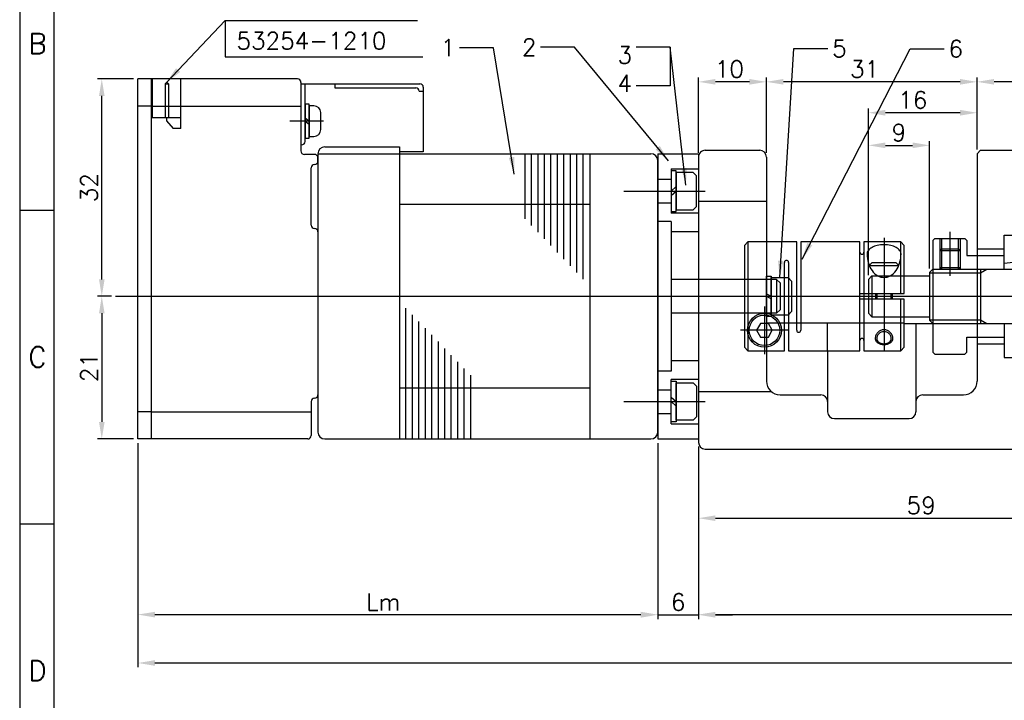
# Model space of a CAD drawing. Extents: x -109 to 595, y -21 to 266.
# Tile 2 of 6: x -109 to 36, y 96 to 196. Entities that reach past the tile are written whole.
import ezdxf
from ezdxf.enums import TextEntityAlignment as Align
from ezdxf.lldxf.tags import DXFTag

# ---------------------------------------------------------------- set-up
doc = ezdxf.new("R2010")
doc.units = 0
doc.header["$MEASUREMENT"] = 0
for name, color, linetype in [('Center', 1, 'CENTER'), ('Dims', 6, 'Continuous'), ('Object', 7, 'Continuous')]:
    doc.layers.add(name, color=color, linetype=linetype)
doc.styles.get("Standard").update_dxf_attribs({"font": 'simplex.shx', "bigfont": 'BIGFONT.shx'})
tags = doc.linetypes.add('CENTER', pattern=[17.5, 13, -1.5, 1.5, -1.5]).pattern_tags.tags
tags[10:11] = [DXFTag(74, 4), DXFTag(75, 0), DXFTag(340, '0'), DXFTag(46, 1.0), DXFTag(50, 0.0), DXFTag(44, 0.0), DXFTag(45, 0.0)]
tags[8:9] = [DXFTag(74, 4), DXFTag(75, 0), DXFTag(340, '0'), DXFTag(46, 1.0), DXFTag(50, 0.0), DXFTag(44, 0.0), DXFTag(45, 0.0)]
tags[6:7] = [DXFTag(74, 4), DXFTag(75, 0), DXFTag(340, '0'), DXFTag(46, 1.0), DXFTag(50, 0.0), DXFTag(44, 0.0), DXFTag(45, 0.0)]
tags[4:5] = [DXFTag(74, 4), DXFTag(75, 0), DXFTag(340, '0'), DXFTag(46, 1.0), DXFTag(50, 0.0), DXFTag(44, 0.0), DXFTag(45, 0.0)]
tags = doc.linetypes.add('DASHED', pattern=[3.5, 2, -1.5]).pattern_tags.tags
tags[6:7] = [DXFTag(74, 4), DXFTag(75, 0), DXFTag(340, '0'), DXFTag(46, 1.0), DXFTag(50, 0.0), DXFTag(44, 0.0), DXFTag(45, 0.0)]
tags[4:5] = [DXFTag(74, 4), DXFTag(75, 0), DXFTag(340, '0'), DXFTag(46, 1.0), DXFTag(50, 0.0), DXFTag(44, 0.0), DXFTag(45, 0.0)]
tags = doc.linetypes.add('HIDDEN', pattern=[9.525, 6.35, -3.175]).pattern_tags.tags
tags[6:7] = [DXFTag(74, 4), DXFTag(75, 0), DXFTag(340, '0'), DXFTag(46, 1.0), DXFTag(50, 0.0), DXFTag(44, 0.0), DXFTag(45, 0.0)]
tags[4:5] = [DXFTag(74, 4), DXFTag(75, 0), DXFTag(340, '0'), DXFTag(46, 1.0), DXFTag(50, 0.0), DXFTag(44, 0.0), DXFTag(45, 0.0)]
doc.dimstyles.get("Standard").update_dxf_attribs({"dimtxt": 2.5, "dimasz": 2.5, "dimexe": 0.625, "dimexo": 0.625, "dimtad": 1, "dimdec": 3, "dimdsep": 46, "dimtxsty": 'Standard', "dimcen": 2.5, "dimazin": 2, "dimtfac": 1, "dimtdec": 3, "dimtmove": 0, "dimatfit": 3, "dimfxl": 1, "dimtolj": 1, "dimtzin": 0, "dimarcsym": 0})

# ---------------------------------------------------------------- blocks, each defined once
blk = doc.blocks.new('*D25')
at = {"layer": 'Defpoints', "color": 0}
for p in [(-91.28, 134.68), (-14.78, 134.67), (-14.78, 108.82)]:
    blk.add_point(p, dxfattribs=at)
at = {"layer": 'Dims', "color": 0, "lineweight": -2}
for p, q in [((-91.28, 134.05), (-91.28, 108.19)), ((-14.78, 134.04), (-14.78, 108.19)), ((-88.78, 108.82), (-17.28, 108.82))]:
    blk.add_line(p, q, dxfattribs=at)
at = {"layer": 'Dims', "color": 0}
for points in [[(-88.78, 109.23), (-88.78, 108.4), (-91.28, 108.82)], [(-17.28, 109.23), (-17.28, 108.4), (-14.78, 108.82)]]:
    blk.add_solid(points, dxfattribs=at)
at = {"layer": 'Dims', "color": 0, "insert": (-55.16, 110.69), "char_height": 2.5, "attachment_point": 5}
blk.add_mtext('\\A1;Lm', dxfattribs=at)
blk = doc.blocks.new('*D26')
at = {"layer": 'Defpoints', "color": 0}
for p in [(-14.78, 134.67), (-8.78, 134.18), (-8.78, 108.79)]:
    blk.add_point(p, dxfattribs=at)
at = {"layer": 'Dims', "color": 0, "lineweight": -2}
for p, q in [((-14.78, 134.04), (-14.78, 108.16)), ((-8.78, 133.55), (-8.78, 108.16)), ((-17.28, 108.79), (-19.78, 108.79)), ((-14.78, 108.79), (-8.78, 108.79)), ((-6.28, 108.79), (-3.78, 108.79))]:
    blk.add_line(p, q, dxfattribs=at)
at = {"layer": 'Dims', "color": 0}
for points in [[(-17.28, 109.21), (-17.28, 108.37), (-14.78, 108.79)], [(-6.28, 109.21), (-6.28, 108.37), (-8.78, 108.79)]]:
    blk.add_solid(points, dxfattribs=at)
at = {"layer": 'Dims', "color": 0, "insert": (-11.78, 110.66), "char_height": 2.5, "attachment_point": 5}
blk.add_mtext('\\A1;6', dxfattribs=at)
blk = doc.blocks.new('*D27')
at = {"layer": 'Defpoints', "color": 0}
for p in [(-8.78, 134.18), (50.22, 132.68), (50.22, 123.01)]:
    blk.add_point(p, dxfattribs=at)
at = {"layer": 'Dims', "color": 0, "lineweight": -2}
for p, q in [((-8.78, 133.55), (-8.78, 122.39)), ((50.22, 132.05), (50.22, 122.39)), ((-6.28, 123.01), (47.72, 123.01))]:
    blk.add_line(p, q, dxfattribs=at)
at = {"layer": 'Dims', "color": 0}
for points in [[(-6.28, 123.43), (-6.28, 122.6), (-8.78, 123.01)], [(47.72, 123.43), (47.72, 122.6), (50.22, 123.01)]]:
    blk.add_solid(points, dxfattribs=at)
at = {"layer": 'Dims', "color": 0, "insert": (23.99, 124.89), "char_height": 2.5, "attachment_point": 5}
blk.add_mtext('\\A1;59', dxfattribs=at)
blk = doc.blocks.new('*D35')
at = {"layer": 'Defpoints', "color": 0}
for p in [(288.84, 135.68), (-8.78, 134.18), (288.84, 108.82)]:
    blk.add_point(p, dxfattribs=at)
at = {"layer": 'Dims', "color": 0, "lineweight": -2}
for p, q in [((288.84, 135.05), (288.84, 108.19)), ((-8.78, 133.55), (-8.78, 108.19)), ((-6.28, 108.82), (286.34, 108.82))]:
    blk.add_line(p, q, dxfattribs=at)
at = {"layer": 'Dims', "color": 0}
for points in [[(-6.28, 109.23), (-6.28, 108.4), (-8.78, 108.82)], [(286.34, 109.23), (286.34, 108.4), (288.84, 108.82)]]:
    blk.add_solid(points, dxfattribs=at)
at = {"layer": 'Dims', "color": 0, "insert": (134.82, 111.56), "char_height": 2.5, "attachment_point": 5}
blk.add_mtext('\\A1;L2', dxfattribs=at)
blk = doc.blocks.new('*D36')
at = {"layer": 'Defpoints', "color": 0}
for p in [(288.84, 135.68), (-91.28, 134.68), (-91.28, 101.69)]:
    blk.add_point(p, dxfattribs=at)
at = {"layer": 'Dims', "color": 0, "lineweight": -2}
for p, q in [((288.84, 135.05), (288.84, 101.07)), ((-91.28, 134.05), (-91.28, 101.07)), ((286.34, 101.69), (-88.78, 101.69))]:
    blk.add_line(p, q, dxfattribs=at)
at = {"layer": 'Dims', "color": 0}
for points in [[(-88.78, 102.11), (-88.78, 101.28), (-91.28, 101.69)], [(286.34, 102.11), (286.34, 101.28), (288.84, 101.69)]]:
    blk.add_solid(points, dxfattribs=at)
at = {"layer": 'Dims', "color": 0, "insert": (127.4, 104.78), "char_height": 2.5, "attachment_point": 5}
blk.add_mtext('\\A1;TOTAL  L', dxfattribs=at)
blk = doc.blocks.new('ƒJƒbƒvƒŠƒ“ƒOƒ³16L23.5')
at = {"layer": 'Center', "color": 1, "linetype": 'CENTER'}
for p, q in [((8.8, 8.599342), (8.8, -8.092954)), ((-8.8, -1.5), (-8.8, -8.5)), ((-5.3, -5), (-12.3, -5))]:
    blk.add_line(p, q, dxfattribs=at)
at = {"layer": 'Center'}
blk.add_line((-12.5, 0), (12.5, 0), dxfattribs=at)
at = {"layer": 'Dims'}
for p, q in [((7.775, -0.4), (7.775, 0.4)), ((9.825, 0.4), (9.825, -0.4))]:
    blk.add_line(p, q, dxfattribs=at)
for points in [[(8.8, -4.930517, 0.099484), (8.303199, -5.030352, 0.098897), (7.880761, -5.315519, 0.098078), (7.599174, -5.74128, 0.097507), (7.5, -6.244998, 0.097507)], [(10.1, -6.244998, 0.097507), (10.000825, -5.74128, 0.098078), (9.719238, -5.315519, 0.098897), (9.2968, -5.030352, 0.099484), (8.8, -4.930517, 0.099484)], [(7.5, -6.244998, 0.142396), (7.58821, -6.548453, 0.107169), (7.880761, -6.844593, 0.078685), (8.281962, -7.024205, 0.066066), (8.8, -7.092954, 0.066066)], [(8.8, -7.092954, 0.066066), (9.318037, -7.024205, 0.078685), (9.719238, -6.844593, 0.107169), (10.011789, -6.548453, 0.142396), (10.1, -6.244998, 0.142396)]]:
    blk.add_lwpolyline(points, format="xyb", dxfattribs=at)
at = {"layer": 'Object'}
for p, q in [((-11.25, 8), (-11.75, 7.5)), ((-11.75, 7.5), (-11.75, -7.5)), ((-11.5, 7.75), (-11.4999, 7.75)), ((-11.375, 7.875), (-11.375, 7.8751)), ((-11.25, 8), (-11.25, -8)), ((-4.05, 8), (-11.25, 8)), ((-4.05, -5), (-4.05, 8)), ((-3.45, 8), (-3.45, -5)), ((5.25, 8), (-3.45, 8)), ((5.25, -8), (5.25, 8)), ((5.85, 8), (5.85, -8)), ((11.25, 8), (5.85, 8)), ((11.25, 0.4), (11.25, 8)), ((11.75, 7.5), (11.25, 8)), ((11.75, 0.4), (11.75, 7.5)), ((-5.85, -8), (-5.85, 5)), ((-5.25, 5), (-5.25, -8)), ((6.610861, 4.560862), (7.05, 5)), ((10.963945, 4.5), (6.636054, 4.5)), ((7.05, 5), (10.55, 5)), ((10.989138, 4.560862), (10.55, 5)), ((5.25, 0.4), (11.75, 0.4)), ((7.55, 0.4), (7.55, -0.4)), ((10.05, -0.4), (10.05, 0.4)), ((11.75, -0.4), (5.25, -0.4)), ((11.25, -8), (11.25, -0.4)), ((11.75, -7.5), (11.75, -0.4)), ((-11.75, -7.5), (-11.25, -8)), ((-11.25, -8), (-5.85, -8)), ((-5.25, -8), (5.25, -8)), ((5.85, -8), (11.25, -8)), ((11.25, -8), (11.75, -7.5))]:
    blk.add_line(p, q, dxfattribs=at)
for points in [[(8.8, 7.599342, 0.055241), (7.792758, 7.48772, 0.069044), (7.032233, 7.202664, 0.105776), (6.458033, 6.711865, 0.16466), (6.3, 6.244998, 0.16466)], [(11.3, 6.244998, 0.16466), (11.141967, 6.711865, 0.105776), (10.567767, 7.202664, 0.069044), (9.807241, 7.48772, 0.055241), (8.8, 7.599342, 0.055241)], [(6.3, 6.244998, 0.072807), (6.500383, 4.876159, 0.083903), (7.032233, 3.79762, 0.106545), (7.888594, 3.026665, 0.130909), (8.8, 2.783882, 0.130909)], [(8.8, 2.783882, 0.130909), (9.711405, 3.026665, 0.106545), (10.567767, 3.79762, 0.083903), (11.099616, 4.876159, 0.072807), (11.3, 6.244998, 0.072807)], [(8.8, -5.205225, 0.095554), (8.386944, -5.284891, 0.097226), (8.03986, -5.509768, 0.099687), (7.806272, -5.84877, 0.101501), (7.725, -6.244998, 0.101501)], [(9.875, -6.244998, 0.101501), (9.793727, -5.84877, 0.099687), (9.560139, -5.509768, 0.097226), (9.213055, -5.284891, 0.095554), (8.8, -5.205225, 0.095554)], [(7.725, -6.244998, 0.13842), (7.798805, -6.506487, 0.107067), (8.03986, -6.758335, 0.080477), (8.372667, -6.912324, 0.068295), (8.8, -6.970966, 0.068295)], [(8.8, -6.970966, 0.068295), (9.227332, -6.912324, 0.080477), (9.560139, -6.758335, 0.107067), (9.801195, -6.506487, 0.13842), (9.875, -6.244998, 0.13842)]]:
    blk.add_lwpolyline(points, format="xyb", dxfattribs=at)
blk.add_lwpolyline([(-9.377351, -4), (-9.954701, -5), (-9.377351, -6), (-8.22265, -6), (-7.6453, -5), (-8.22265, -4)], close=True, dxfattribs=at)
for radius in [2.5, 2.25]:
    blk.add_circle((-8.8, -5), radius, dxfattribs=at)
for centre, start, end in [((5.55, 6.5), 180, 0), ((-5.55, 5), 0, 180), ((-3.75, -5), 180, 0), ((5.55, -6.5), 0, 180)]:
    blk.add_arc(centre, 0.3, start, end, dxfattribs=at)
blk = doc.blocks.new('*D39')
at = {"layer": 'Defpoints', "color": 0}
for p in [(32.22, 187.26), (32.22, 176.68), (50.22, 176.68)]:
    blk.add_point(p, dxfattribs=at)
at = {"layer": 'Dims', "color": 0, "lineweight": -2}
for p, q in [((32.22, 177.3), (32.22, 187.89)), ((47.72, 187.26), (34.72, 187.26)), ((50.22, 177.3), (50.22, 187.89))]:
    blk.add_line(p, q, dxfattribs=at)
at = {"layer": 'Dims', "color": 0}
for points in [[(34.72, 187.68), (34.72, 186.85), (32.22, 187.26)], [(47.72, 187.68), (47.72, 186.85), (50.22, 187.26)]]:
    blk.add_solid(points, dxfattribs=at)
at = {"layer": 'Dims', "color": 0, "insert": (42.21, 189.14), "char_height": 2.5, "attachment_point": 5}
blk.add_mtext('\\A1;18', dxfattribs=at)
blk = doc.blocks.new('*D40')
at = {"layer": 'Defpoints', "color": 0}
for p in [(1.22, 187.26), (1.22, 176.19), (32.22, 176.68)]:
    blk.add_point(p, dxfattribs=at)
at = {"layer": 'Dims', "color": 0, "lineweight": -2}
for p, q in [((1.22, 176.82), (1.22, 187.89)), ((29.72, 187.26), (3.72, 187.26)), ((32.22, 177.3), (32.22, 187.89))]:
    blk.add_line(p, q, dxfattribs=at)
at = {"layer": 'Dims', "color": 0}
for points in [[(3.72, 187.68), (3.72, 186.85), (1.22, 187.26)], [(29.72, 187.68), (29.72, 186.85), (32.22, 187.26)]]:
    blk.add_solid(points, dxfattribs=at)
at = {"layer": 'Dims', "color": 0, "insert": (15.67, 189.14), "char_height": 2.5, "attachment_point": 5}
blk.add_mtext('\\A1;31', dxfattribs=at)
blk = doc.blocks.new('*D41')
at = {"layer": 'Defpoints', "color": 0}
for p in [(-8.78, 187.26), (-8.78, 176.19), (1.22, 176.19)]:
    blk.add_point(p, dxfattribs=at)
at = {"layer": 'Dims', "color": 0, "lineweight": -2}
for p, q in [((-8.78, 176.82), (-8.78, 187.89)), ((-1.28, 187.26), (-6.28, 187.26)), ((1.22, 176.82), (1.22, 187.89))]:
    blk.add_line(p, q, dxfattribs=at)
at = {"layer": 'Dims', "color": 0}
for points in [[(-6.28, 187.68), (-6.28, 186.85), (-8.78, 187.26)], [(-1.28, 187.68), (-1.28, 186.85), (1.22, 187.26)]]:
    blk.add_solid(points, dxfattribs=at)
at = {"layer": 'Dims', "color": 0, "insert": (-4.23, 189.14), "char_height": 2.5, "attachment_point": 5}
blk.add_mtext('\\A1;10', dxfattribs=at)
blk = doc.blocks.new('*D42')
at = {"layer": 'Defpoints', "color": 0}
for p in [(16.22, 182.71), (32.22, 176.68), (16.22, 158.18)]:
    blk.add_point(p, dxfattribs=at)
at = {"layer": 'Dims', "color": 0, "lineweight": -2}
for p, q in [((16.22, 158.8), (16.22, 183.34)), ((29.72, 182.71), (18.72, 182.71)), ((32.22, 177.3), (32.22, 183.34))]:
    blk.add_line(p, q, dxfattribs=at)
at = {"layer": 'Dims', "color": 0}
for points in [[(18.72, 183.13), (18.72, 182.29), (16.22, 182.71)], [(29.72, 183.13), (29.72, 182.29), (32.22, 182.71)]]:
    blk.add_solid(points, dxfattribs=at)
at = {"layer": 'Dims', "color": 0, "insert": (22.76, 184.59), "char_height": 2.5, "attachment_point": 5}
blk.add_mtext('\\A1;16', dxfattribs=at)
blk = doc.blocks.new('*D43')
at = {"layer": 'Defpoints', "color": 0}
for p in [(25.22, 177.91), (16.22, 158.18), (25.22, 159.14)]:
    blk.add_point(p, dxfattribs=at)
at = {"layer": 'Dims', "color": 0, "lineweight": -2}
for p, q in [((16.22, 158.8), (16.22, 178.53)), ((25.22, 159.76), (25.22, 178.53)), ((18.72, 177.91), (22.72, 177.91))]:
    blk.add_line(p, q, dxfattribs=at)
at = {"layer": 'Dims', "color": 0}
for points in [[(18.72, 178.33), (18.72, 177.49), (16.22, 177.91)], [(22.72, 178.33), (22.72, 177.49), (25.22, 177.91)]]:
    blk.add_solid(points, dxfattribs=at)
at = {"layer": 'Dims', "color": 0, "insert": (20.72, 179.78), "char_height": 2.5, "attachment_point": 5}
blk.add_mtext('\\A1;9', dxfattribs=at)
blk = doc.blocks.new('*D44')
at = {"layer": 'Defpoints', "color": 0}
for p in [(-94.56, 155.68), (-96.59, 134.68), (-91.28, 134.68)]:
    blk.add_point(p, dxfattribs=at)
at = {"layer": 'Dims', "color": 0, "lineweight": -2}
for p, q in [((-95.18, 155.68), (-97.21, 155.68)), ((-96.59, 153.18), (-96.59, 137.18)), ((-91.9, 134.68), (-97.21, 134.68))]:
    blk.add_line(p, q, dxfattribs=at)
at = {"layer": 'Dims', "color": 0}
for points in [[(-97, 153.18), (-96.17, 153.18), (-96.59, 155.68)], [(-97, 137.18), (-96.17, 137.18), (-96.59, 134.68)]]:
    blk.add_solid(points, dxfattribs=at)
at = {"layer": 'Dims', "color": 0, "insert": (-98.46, 145.18), "char_height": 2.5, "attachment_point": 5, "rotation": 90}
blk.add_mtext('\\A1;21', dxfattribs=at)
blk = doc.blocks.new('*D45')
at = {"layer": 'Defpoints', "color": 0}
for p in [(-96.59, 187.68), (-91.28, 187.68), (-94.56, 155.68)]:
    blk.add_point(p, dxfattribs=at)
at = {"layer": 'Dims', "color": 0, "lineweight": -2}
for p, q in [((-91.9, 187.68), (-97.21, 187.68)), ((-96.59, 158.18), (-96.59, 185.18)), ((-95.18, 155.68), (-97.21, 155.68))]:
    blk.add_line(p, q, dxfattribs=at)
at = {"layer": 'Dims', "color": 0}
for points in [[(-97, 185.18), (-96.17, 185.18), (-96.59, 187.68)], [(-97, 158.18), (-96.17, 158.18), (-96.59, 155.68)]]:
    blk.add_solid(points, dxfattribs=at)
at = {"layer": 'Dims', "color": 0, "insert": (-98.46, 171.68), "char_height": 2.5, "attachment_point": 5, "rotation": 90}
blk.add_mtext('\\A1;32', dxfattribs=at)

msp = doc.modelspace()

# ---------------------------------------------------------------- hatches: boundary and pattern name
at = {"layer": 'Object'}
h = msp.add_hatch(dxfattribs=at)
h.set_pattern_fill('ANSI31', color=256, scale=0.3, angle=225, style=0)
h.set_pattern_definition([(270, (207.6326, 25.2431), (-0.9525, -2e-16), [])])
h.paths.add_polyline_path([(-24.9111, 167.1789), (-34.4059, 167.1789), (-34.8433, 167.6304), (-34.8433, 176.6789), (-24.9111, 176.6789)])
h.paths.add_polyline_path([(-24.9111, 157.3789), (-34.4059, 167.1789), (-24.9111, 167.1789)])
h = msp.add_hatch(dxfattribs=at)
h.set_pattern_fill('ANSI31', color=256, scale=0.3, angle=45, style=0)
h.set_pattern_definition([(90, (233.9251, 39.2431), (0.9525, 2e-16), [])])
h.paths.add_polyline_path([(-51.8806, 144.1789), (-42.3859, 144.1789), (-41.9484, 143.7274), (-41.9484, 134.6789), (-51.8806, 134.6789)])
h.paths.add_polyline_path([(-51.8806, 153.9789), (-42.3859, 144.1789), (-51.8806, 144.1789)])

# ---------------------------------------------------------------- linework, layer by layer
at = {"linetype": 'DASHED'}
for p, q in [((26.7219, 164.1774), (26.7219, 162.4074)), ((29.7219, 164.1774), (29.7219, 162.4074)), ((26.9929, 162.6774), (26.9929, 159.6774)), ((29.4519, 162.6774), (29.4519, 159.6774)), ((21.4725, 151.7289), (1.2226, 151.7289)), ((10.2226, 147.6789), (10.2226, 151.7289))]:
    msp.add_line(p, q, dxfattribs=at)
for points in [[(1.2226, 158.6289), (1.9226, 158.6289), (1.9226, 152.7289), (1.2226, 152.7289)], [(1.9226, 158.4289), (4.4226, 158.4289), (4.9226, 157.9289), (4.9226, 153.4289), (4.4226, 152.9289), (1.9226, 152.9289)]]:
    msp.add_lwpolyline(points, close=True, dxfattribs=at)
at = {"layer": 'Center'}
for p, q in [((-63.9453, 181.4789), (-68.9333, 181.4789)), ((-19.7774, 171.1789), (-7.7774, 171.1789)), ((28.2219, 165.1593), (28.2219, 158.6735)), ((-94.5577, 155.6789), (292.5077, 155.6789)), ((-19.7774, 140.1789), (-7.7774, 140.1789))]:
    msp.add_line(p, q, dxfattribs=at)
at = {"layer": 'Dims'}
for p, q in [((-78.4497, 196.2743), (-78.4497, 190.9555)), ((-87.2774, 186.9789), (-87.0774, 187.1789)), ((-87.2774, 186.9789), (-86.7774, 186.9789)), ((-86.9774, 187.1789), (-87.0774, 187.1789)), ((-86.7774, 186.9789), (-86.9774, 187.1789))]:
    msp.add_line(p, q, dxfattribs=at)
at = {"layer": 'Dims', "ltscale": 0.5}
msp.add_line((-78.4497, 190.9555), (-49.3225, 190.9555), dxfattribs=at)
at = {"layer": 'Dims', "linetype": 'HIDDEN', "ltscale": 0.2}
for p, q in [((-89.1774, 187.6789), (-89.1774, 182.0289)), ((-84.9774, 187.6789), (-89.1774, 187.6789)), ((-87.2774, 186.9789), (-87.2774, 182.0289)), ((-86.7774, 186.9789), (-86.7774, 182.0289)), ((-84.9774, 180.3789), (-84.9774, 187.6789)), ((-89.1774, 182.0289), (-84.9774, 182.0289)), ((-87.0774, 182.0289), (-87.0774, 181.5289)), ((-87.0774, 181.5289), (-86.0774, 180.3789)), ((-84.9774, 180.3789), (-86.0774, 180.3789))]:
    msp.add_line(p, q, dxfattribs=at)
at = {"layer": 'Dims'}
msp.add_lwpolyline([(-108.6695, -21.3495), (301.3305, -21.3495), (301.3305, 265.6505), (-108.6695, 265.6505)], close=True, dxfattribs=at)
at = {"layer": 'Object'}
for p, q in [((-12.9317, 192.3546), (-12.9317, 186.6754)), ((-89.2774, 187.6789), (-91.2774, 187.6789)), ((-67.2774, 187.1789), (-67.2774, 177.0789)), ((-67.2774, 186.9789), (-67.2774, 177.9789)), ((-67.2774, 186.9789), (-49.7774, 186.9789)), ((-66.6774, 178.4789), (-66.6774, 186.9789)), ((-62.2774, 186.9789), (-62.2774, 186.3789)), ((-49.8774, 185.8789), (-49.2774, 185.8789)), ((-49.2774, 186.4789), (-49.2774, 176.9789)), ((-12.9317, 186.6754), (-17.9317, 186.6754)), ((-89.2774, 183.6789), (-91.2774, 183.6789)), ((-66.6774, 181.9449), (-66.0774, 181.4789)), ((-66.6774, 181.4789), (-66.0774, 181.0129)), ((-67.1774, 177.9789), (-67.2774, 177.9789)), ((-49.2774, 176.9789), (-52.7774, 176.9789)), ((-7.7774, 177.1789), (0.2226, 177.1789)), ((32.7224, 177.1774), (32.2224, 176.6775)), ((32.7226, 177.1774), (49.7226, 177.1774)), ((-14.7774, 176.6789), (-14.7774, 134.6789)), ((-14.7774, 176.6789), (-8.7774, 176.6789)), ((-8.7774, 176.6789), (-8.7774, 134.1789)), ((-8.7774, 176.1789), (-8.7774, 134.1789)), ((1.2226, 176.1789), (1.2226, 143.1789)), ((32.2226, 176.6774), (32.2226, 143.1789)), ((-12.7774, 174.4289), (-12.7774, 167.9289)), ((-12.7774, 174.4289), (-8.7774, 174.4289)), ((-14.7774, 172.9289), (-12.7774, 172.9289)), ((-12.7774, 171.1789), (-12.0774, 171.8282)), ((-12.7774, 170.5296), (-12.0774, 171.1789)), ((-8.7774, 169.6789), (1.2226, 169.6789)), ((-103.6695, 168.3172), (-108.6695, 168.3172)), ((-14.7774, 169.4289), (-12.7774, 169.4289)), ((-8.7774, 167.9289), (-12.7774, 167.9289)), ((-64.7774, 165.1789), (-64.7774, 141.1789)), ((26.0222, 164.1781), (25.7222, 163.8781)), ((25.7224, 163.8786), (25.7224, 151.6789)), ((25.7224, 163.8786), (25.7224, 151.6789)), ((26.0222, 164.1774), (30.4218, 164.1774)), ((26.0222, 164.1774), (30.4218, 164.1774)), ((26.9929, 164.1774), (26.9929, 162.6774)), ((29.4519, 164.1774), (29.4519, 162.6774)), ((30.4219, 164.178), (30.722, 163.878)), ((30.7219, 163.8776), (30.7219, 161.6789)), ((36.2226, 164.6774), (50.2226, 164.6774)), ((36.2226, 159.6774), (36.2226, 164.6774)), ((26.7219, 162.4074), (29.7219, 162.4074)), ((26.7219, 162.4074), (26.7219, 159.9479)), ((26.7219, 162.4074), (29.7219, 162.4074)), ((26.7238, 162.4085), (26.9945, 162.6792)), ((26.7238, 162.4085), (26.9945, 162.6792)), ((26.9924, 162.6774), (29.4519, 162.6774)), ((26.9924, 162.6774), (29.4519, 162.6774)), ((29.7238, 162.4089), (29.4535, 162.6792)), ((29.7238, 162.4089), (29.4535, 162.6792)), ((29.7219, 162.4074), (29.7219, 159.9479)), ((32.2226, 162.6774), (36.2226, 162.6774)), ((30.7219, 161.6789), (32.2226, 161.6789)), ((32.2226, 161.6774), (36.2226, 161.6774)), ((36.2224, 160.5774), (39.3426, 160.8937)), ((25.2221, 159.1789), (25.7224, 159.6792)), ((25.7224, 159.6803), (32.2226, 159.6803)), ((26.7219, 159.9479), (29.7219, 159.9479)), ((26.7219, 159.9479), (26.7219, 159.6774)), ((26.7238, 159.9495), (26.9941, 159.6792)), ((26.9924, 159.6774), (29.4519, 159.6774)), ((26.9924, 159.6774), (29.4519, 159.6774)), ((29.7242, 159.9495), (29.4538, 159.6792)), ((29.7219, 159.9479), (29.7219, 159.6774)), ((32.2226, 159.6803), (51.7226, 159.6803)), ((32.7209, 159.1362), (33.6588, 159.6777)), ((32.7221, 159.6774), (32.7221, 151.6774)), ((2.7226, 158.1789), (-12.7774, 158.1789)), ((2.7226, 158.1789), (2.7226, 153.1789)), ((16.7226, 158.6777), (16.2224, 158.1776)), ((16.2224, 158.1777), (16.2224, 153.1776)), ((16.7224, 158.6777), (25.2219, 158.6777)), ((16.7224, 158.6777), (16.7224, 152.6777)), ((25.2219, 159.1779), (25.2219, 152.1774)), ((25.2219, 159.1388), (32.2226, 159.1388)), ((32.2226, 159.1388), (32.7221, 159.1388)), ((1.2226, 156.0578), (1.9226, 155.6789)), ((1.2226, 155.6789), (1.9226, 155.3)), ((16.2224, 153.1777), (16.7225, 152.6776)), ((16.7224, 152.6777), (25.2219, 152.6777)), ((25.2219, 152.2189), (32.2226, 152.2189)), ((25.2221, 152.1788), (25.7224, 151.6785)), ((32.2226, 152.2189), (32.7221, 152.2189)), ((32.7221, 152.2186), (33.66, 151.677)), ((21.4725, 151.6777), (25.7224, 151.6774)), ((23.2226, 151.6776), (23.2226, 138.6789)), ((25.7224, 151.6789), (25.7224, 147.4763)), ((25.7224, 151.6774), (32.2226, 151.6774)), ((25.7224, 151.6774), (32.2226, 151.6774)), ((32.2226, 151.6774), (51.7226, 151.6774)), ((36.2226, 151.6774), (36.2226, 146.6774)), ((30.7219, 147.4801), (30.7219, 149.6789)), ((30.7219, 149.6789), (32.2226, 149.6789)), ((32.2226, 149.6774), (36.2226, 149.6774)), ((32.2226, 148.6774), (36.2226, 148.6774)), ((10.2226, 147.6789), (10.2226, 138.6789)), ((25.7225, 147.4762), (26.0226, 147.1762)), ((26.0212, 147.1774), (30.4196, 147.1774)), ((30.4219, 147.1798), (30.722, 147.4798)), ((36.2226, 146.6774), (50.2226, 146.6774)), ((-12.7774, 136.9289), (-12.7774, 143.4289)), ((-8.7774, 143.4289), (-12.7774, 143.4289)), ((-14.7774, 141.9289), (-12.7774, 141.9289)), ((-12.7774, 140.8282), (-12.0774, 140.1789)), ((-8.7774, 141.6789), (1.8997, 141.6789)), ((3.2226, 141.1789), (9.2226, 141.1789)), ((24.2226, 141.1789), (30.2226, 141.1789)), ((-12.7774, 140.1789), (-12.0774, 139.5296)), ((-89.2774, 138.6789), (-91.2774, 138.6789)), ((-14.7774, 138.4289), (-12.7774, 138.4289)), ((11.2226, 137.6789), (22.2226, 137.6789)), ((-12.7774, 136.9289), (-8.7774, 136.9289)), ((-89.2774, 134.6789), (-91.2774, 134.6789)), ((-14.7774, 134.6789), (-8.7774, 134.6789)), ((-7.7774, 133.1789), (49.2226, 133.1789)), ((-103.6695, 122.1505), (-108.6695, 122.1505))]:
    msp.add_line(p, q, dxfattribs=at)
at = {"layer": 'Object', "ltscale": 0.5}
for p, q in [((-91.2774, 134.6789), (-91.2774, 187.6789)), ((-67.7827, 187.6789), (-89.2774, 187.6789)), ((-62.2774, 186.3789), (-50.3774, 186.3789)), ((-89.2774, 183.6789), (-67.2774, 183.6789)), ((-63.7774, 177.6789), (-52.7774, 177.6789)), ((-65.2774, 176.5789), (-66.7774, 176.5789)), ((-64.7774, 176.6789), (-15.7774, 176.6789)), ((-64.7774, 175.5789), (-64.7774, 176.0789)), ((-65.7774, 173.8616), (-65.7774, 174.5789)), ((-65.7774, 166.1789), (-65.7774, 173.8616)), ((-12.7774, 144.6789), (-14.7774, 144.6789)), ((-65.7774, 140.1789), (-65.7774, 135.1788)), ((-89.2774, 138.6789), (-65.7774, 138.6789)), ((-66.2721, 134.6789), (-89.2774, 134.6789))]:
    msp.add_line(p, q, dxfattribs=at)
at = {"layer": 'Object', "ltscale": 10}
for p, q in [((-89.2774, 134.6789), (-89.2774, 187.6789)), ((-52.7774, 177.6789), (-52.7774, 134.6789)), ((-64.7774, 176.6789), (-64.7774, 135.6789)), ((-24.7774, 176.6789), (-24.7774, 134.6789)), ((-14.7774, 135.6789), (-14.7774, 175.6789)), ((-24.7774, 169.1789), (-52.7774, 169.1789)), ((-12.7774, 166.6789), (-14.7774, 166.6789)), ((-12.7774, 166.6789), (-12.7774, 144.6789)), ((-8.7774, 165.1789), (-12.7774, 165.1789)), ((2.7226, 158.1789), (3.2226, 157.6789)), ((3.2226, 157.6789), (3.2226, 153.6789)), ((2.7226, 153.1789), (3.2226, 153.6789)), ((2.7226, 153.1789), (-12.7774, 153.1789)), ((-8.7774, 146.1789), (-12.7774, 146.1789)), ((-12.7774, 144.6789), (-14.7774, 144.6789)), ((-24.7774, 142.1789), (-52.7774, 142.1789)), ((-63.7774, 134.6789), (-15.7774, 134.6789))]:
    msp.add_line(p, q, dxfattribs=at)
at = {"layer": 'Object'}
for points in [[(-103.6695, -16.3495), (296.3305, -16.3495), (296.3305, 260.6505), (-103.6695, 260.6505)], [(-66.0774, 183.9789), (-66.6774, 183.9789), (-66.6774, 178.9789), (-66.0774, 178.9789)], [(-12.7774, 168.1789), (-12.0774, 168.1789), (-12.0774, 174.1789), (-12.7774, 174.1789)], [(-12.0774, 168.4289), (-9.5774, 168.4289), (-9.0774, 168.9289), (-9.0774, 173.4289), (-9.5774, 173.9289), (-12.0774, 173.9289)], [(-12.7774, 143.1789), (-12.0774, 143.1789), (-12.0774, 137.1789), (-12.7774, 137.1789)], [(-12.0774, 142.9289), (-9.5774, 142.9289), (-9.0774, 142.4289), (-9.0774, 137.9289), (-9.5774, 137.4289), (-12.0774, 137.4289)]]:
    msp.add_lwpolyline(points, close=True, dxfattribs=at)
msp.add_lwpolyline([(-66.0774, 183.7289), (-66.0774, 179.2289), (-65.3774, 179.2289, 0.41421356), (-64.3774, 180.2289), (-64.3774, 182.7289, 0.41421356), (-65.3774, 183.7289)], format="xyb", close=True, dxfattribs=at)
at = {"layer": 'Object', "ltscale": 0.5}
for centre, start, end in [((-67.7774, 187.1789), 0, 90.609507), ((-66.7774, 177.0789), 180, 270), ((-65.2774, 176.0789), 0, 90), ((-65.2774, 175.5789), 270, 0), ((-65.2774, 174.5789), 90, 180), ((-65.2774, 166.1789), 180, 270), ((-65.2774, 165.1789), 0, 90), ((-65.2774, 140.1789), 90, 180), ((-65.2774, 141.1789), 270, 0), ((-66.2774, 135.1788), 269.390493, 0)]:
    msp.add_arc(centre, 0.5, start, end, dxfattribs=at)
at = {"layer": 'Object'}
for centre, radius, start, end in [((-49.7774, 186.4789), 0.5, 0, 90), ((-50.3774, 185.8789), 0.5, 0, 90), ((-67.1774, 178.4789), 0.5, 270, 0), ((-7.7774, 176.1789), 1, 89.999982, 180.00002), ((0.2226, 176.1789), 1, 0, 89.999982), ((3.2226, 143.1789), 2, 180.00002, 270), ((30.2226, 143.1789), 2, 270.00002, 0), ((9.2226, 140.1789), 1, 360, 90), ((24.2226, 140.1789), 1, 90, 180), ((11.2226, 138.6789), 1, 180, 270), ((22.2226, 138.6789), 1, 270, 0), ((-7.7774, 134.1789), 1, 180.00002, 270)]:
    msp.add_arc(centre, radius, start, end, dxfattribs=at)
at = {"layer": 'Object', "ltscale": 10}
for centre, start, end in [((-63.7774, 176.6789), 90, 180), ((-15.7774, 175.6789), 0, 90), ((-63.7774, 135.6789), 180, 270), ((-15.7774, 135.6789), 270, 0)]:
    msp.add_arc(centre, 1, start, end, dxfattribs=at)

# ---------------------------------------------------------------- block references
at = {"layer": 'Center'}
msp.add_blockref('ƒJƒbƒvƒŠƒ“ƒOƒ³16L23.5', (9.7225, 155.6789), dxfattribs=at)

# ---------------------------------------------------------------- texts
at = {"layer": 'Dims', "ltscale": 0.5, "text_generation_flag": 6}
msp.add_text('53254-1210', height=2.5, rotation=180, dxfattribs=at).set_placement((-76.7684, 192.058))
at = {"layer": 'Object'}
for s, p in [('B', (-106.0624, 191.4005)), ('C', (-106.0624, 145.2338)), ('D', (-106.0624, 99.0672))]:
    msp.add_text(s, height=3, dxfattribs=at).set_placement(p, align=Align.CENTER)
at = {"layer": 'Object', "char_height": 2.5}
for s, insert, attachment_point in [('1', (-44.5669, 191.0337), 9), ('2', (-32.6301, 191.1046), 9), ('3\\P4', (-18.5567, 185.7879), 9), ('5', (10.8822, 193.4017), 1), ('6', (28.0042, 193.3744), 1)]:
    msp.add_mtext(s, dxfattribs=dict(at, insert=insert, attachment_point=attachment_point))

# ---------------------------------------------------------------- dimensions: what is measured, and where the dimension line sits
at = {"layer": 'Dims'}
for base, p1, p2, picture, middle in [((-8.7774, 187.2635), (1.2225, 176.1945), (-8.7774, 176.1945), '*D41', (-4.2277, 187.2635)), ((1.2225, 187.2635), (32.2224, 176.6775), (1.2225, 176.1945), '*D40', (15.6735, 187.2635)), ((32.2224, 187.2635), (50.2225, 176.6775), (32.2224, 176.6775), '*D39', (42.2084, 187.2635)), ((16.2224, 182.7103), (32.2226, 176.6774), (16.2224, 158.1777), '*D42', (22.762, 182.7103)), ((25.22188, 177.90969), (16.22236, 158.17766), (25.22188, 159.13884), '*D43', (20.72212, 179.78469)), ((-8.7774, 108.7883), (-14.7774, 134.6671), (-8.7774, 134.1789), '*D26', (-11.7774, 108.7883)), ((50.2226, 123.0121), (-8.7774, 134.1789), (50.2226, 132.6789), '*D27', (23.9851, 123.0121))]:
    dim = msp.add_linear_dim(base=base, p1=p1, p2=p2, dimstyle='Standard', dxfattribs=at)
    dim.commit()
    dim.dimension.update_dxf_attribs({"geometry": picture, "text_midpoint": middle})
for base, p2, picture, middle in [((-96.5881, 187.6789), (-91.2774, 187.6789), '*D45', (-98.4631, 171.6789)), ((-96.5881, 134.6789), (-91.2774, 134.6789), '*D44', (-98.4631, 145.1789))]:
    dim = msp.add_linear_dim(base=base, p1=(-94.5577, 155.6789), p2=p2, angle=90, dimstyle='Standard', dxfattribs=at)
    dim.commit()
    dim.dimension.update_dxf_attribs({"geometry": picture, "text_midpoint": middle})
for base, p1, p2, text, picture, middle in [((-91.2774, 101.6939), (288.8429, 135.6789), (-91.2774, 134.6789), 'TOTAL  L', '*D36', (127.3955, 104.7806)), ((288.8429, 108.8163), (-8.7774, 134.1789), (288.8429, 135.6789), 'L2', '*D35', (134.822, 111.5625))]:
    dim = msp.add_linear_dim(base=base, p1=p1, p2=p2, text=text, dimstyle='Standard', override={"dimtmove": 2}, dxfattribs=at)
    dim.commit()
    dim.dimension.update_dxf_attribs({"geometry": picture, "text_midpoint": middle})
dim = msp.add_linear_dim(base=(-14.7774, 108.8163), p1=(-91.2774, 134.6789), p2=(-14.7774, 134.6671), text='Lm', dimstyle='Standard', dxfattribs=at)
dim.commit()
dim.dimension.update_dxf_attribs({"geometry": '*D25', "text_midpoint": (-55.1638, 108.8163)})

# ---------------------------------------------------------------- leaders
msp.add_leader([(-87.0774, 187.1789), (-78.4497, 196.2743), (-50.1196, 196.2743)], dimstyle='Standard', override={"dimgap": 0.625, "dimtad": 0}, dxfattribs=at)
at = {"layer": 'Object'}
for points in [[(-35.8843, 173.664), (-38.9419, 192.2837), (-43.9419, 192.2837)], [(-13.1984, 175.6343), (-27.0051, 192.3546), (-32.0051, 192.3546)], [(-10.6331, 172.0544), (-12.9317, 192.3546), (-17.9317, 192.3546)], [(3.1726, 158.4289), (5.2572, 192.1517), (10.2572, 192.1517)], [(6.4527, 161.1379), (22.3792, 192.1244), (27.3792, 192.1244)]]:
    msp.add_leader(points, dimstyle='Standard', override={"dimgap": 0.625, "dimtad": 0}, dxfattribs=at)

doc.saveas('drawing.dxf')
